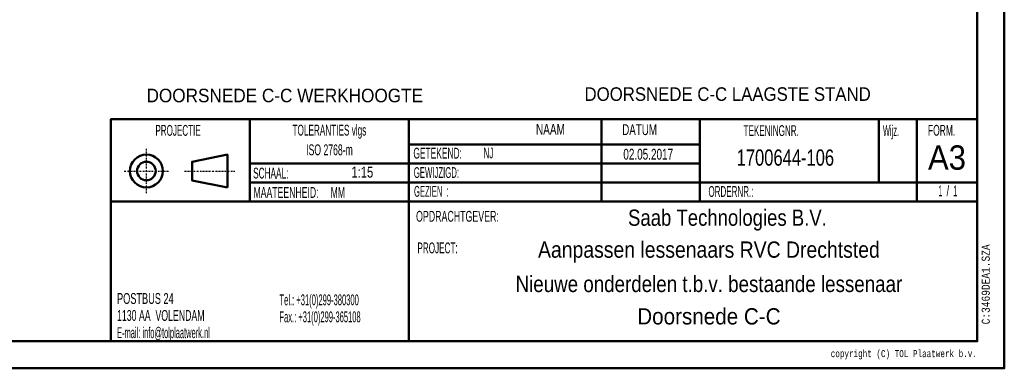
# Model space of a CAD drawing. Extents: x -10367 to -4247, y -676 to 3599.
# Tile 10 of 18: x -6974 to -4247, y -676 to 289. Entities that reach past the tile are written whole.
import ezdxf
from ezdxf.enums import TextEntityAlignment as Align

# ---------------------------------------------------------------- set-up
doc = ezdxf.new("R2010")
doc.units = 0
doc.header["$MEASUREMENT"] = 0
doc.linetypes.add('DASHDOT', pattern=[8.5, 4, -2, 0.5, -2])
doc.layers.add('LE_ALL', color=7, linetype='CONTINUOUS', lineweight=50)
doc.layers.add('LE_MIDDLE', color=7, linetype='CONTINUOUS')
doc.layers.add('TXT_ALL', color=7, linetype='CONTINUOUS')
doc.styles.add('MONOTXT', font='monotxt.shx')

msp = doc.modelspace()

# ---------------------------------------------------------------- linework, layer by layer
at = {"layer": 'LE_ALL', "color": 10}
for p, q in [((-6336.5, 13.9), (-6336.5, -214.5)), ((-5895.9, 13.9), (-5895.9, -601.1)), ((-5362.8, 13.9), (-5362.8, -214.5)), ((-5089.8, 13.9), (-5089.8, -214.5)), ((-4594.3, 13.9), (-4594.3, -162)), ((-4489.3, 13.9), (-4489.3, -214.5)), ((-4321.6, -214.5), (-6721.6, -214.5))]:
    msp.add_line(p, q, dxfattribs=at)
at = {"layer": 'LE_ALL', "color": 1}
for p, q in [((-5089.8, -57), (-5895.9, -57)), ((-5089.8, -162), (-6336.5, -162))]:
    msp.add_line(p, q, dxfattribs=at)
at = {"layer": 'LE_ALL', "color": 10}
for points in [[(-10366.6, -676.1), (-4246.6, -676.1), (-4246.6, 3598.9), (-10366.6, 3598.9), (-10366.6, -676.1)], [(-10291.6, -601.1), (-4321.6, -601.1), (-4321.6, 3523.9), (-10291.6, 3523.9), (-10291.6, -601.1)], [(-4321.6, 13.9), (-6721.6, 13.9), (-6721.6, -601.1)], [(-6398.8, -175.6), (-6496.8, -155.9), (-6496.8, -104.4), (-6398.8, -84.7), (-6398.8, -175.6)], [(-4321.6, -162), (-5089.8, -162)]]:
    msp.add_lwpolyline(points, dxfattribs=at)
at = {"layer": 'LE_ALL', "color": 1}
msp.add_lwpolyline([(-5089.8, -109.5), (-5895.9, -109.5), (-6336.5, -109.5)], dxfattribs=at)
at = {"layer": 'LE_ALL', "color": 10}
for radius in [45.5, 25.7]:
    msp.add_circle((-6623.2, -130.1), radius, dxfattribs=at)
at = {"layer": 'LE_MIDDLE', "color": 1, "linetype": 'DASHDOT'}
for p, q in [((-6623.2, -191.5), (-6623.2, -68.8)), ((-6684.5, -130.1), (-6561.8, -130.1)), ((-6517.2, -130.1), (-6378.1, -130.1))]:
    msp.add_line(p, q, dxfattribs=at)

# ---------------------------------------------------------------- texts
at = {"layer": 'TXT_ALL', "color": 4}
for s, width, p in [('DOORSNEDE C-C WERKHOOGTE', 0.948, (-6622.8, 60.2)), ('DOORSNEDE C-C LAAGSTE STAND', 0.927, (-5409.5, 64.1))]:
    msp.add_text(s, height=37.5, dxfattribs=dict(at, width=width)).set_placement(p)
at = {"layer": 'TXT_ALL', "color": 6}
for s, width, p in [('TOLERANTIES vlgs', 0.566, (-6116.2, -31.9)), ('PROJECTIE', 0.557, (-6535.5, -32.6)), ('ISO 2768-m', 0.597, (-6116, -86.4))]:
    msp.add_text(s, height=30, dxfattribs=dict(at, width=width)).set_placement(p, align=Align.CENTER)
for s, width, p in [('NAAM', 0.691, (-5543.9, -29.6)), ('DATUM', 0.675, (-5305, -30.6)), ('TEKENINGNR.', 0.558, (-4968.7, -33.2)), ('Wijz.', 0.5, (-4582.8, -33.2)), ('FORM.', 0.584, (-4458, -32.3)), ('GETEKEND:', 0.58, (-5883.6, -95.7)), ('SCHAAL:', 0.569, (-6327.5, -150.8)), ('GEWIJZIGD:', 0.536, (-5882.5, -149.3)), ('MAATEENHEID:     MM', 0.599, (-6326.5, -204.3)), ('GEZIEN  :', 0.526, (-5881.8, -201.3)), ('ORDERNR.:', 0.554, (-5066.2, -201.7)), ('OPDRACHTGEVER:', 0.609, (-5876.2, -270.4)), ('PROJECT:', 0.562, (-5872.4, -357.9))]:
    msp.add_text(s, height=30, dxfattribs=dict(at, width=width)).set_placement(p)
at = {"layer": 'TXT_ALL', "color": 5}
for s, width, p in [('NJ', 0.566, (-5689.6, -95)), ('1:15', 0.777, (-6055.4, -148.2)), ('1', 0.449, (-4388, -200))]:
    msp.add_text(s, height=30, dxfattribs=dict(at, width=width)).set_placement(p)
for s, height, width, p in [('02.05.2017', 30, 0.687, (-5233, -98.6)), ('1700644-106', 45, 0.761, (-4853.1, -115.3)), ('/', 30, 0.654, (-4403, -200)), ('Saab Technologies B.V.', 45, 0.853, (-5013.6, -281.7)), ('Aanpassen lessenaars RVC Drechtsted', 45, 0.893, (-5064.9, -370.1)), ('Nieuwe onderdelen t.b.v. bestaande lessenaar', 45, 0.863, (-5064.9, -465.1)), ('Doorsnede C-C', 45, 0.95, (-5064.9, -554.8))]:
    msp.add_text(s, height=height, dxfattribs=dict(at, width=width)).set_placement(p, align=Align.CENTER)
at = {"layer": 'TXT_ALL', "color": 5, "width": 0.953}
msp.add_text('A3', height=67.5, dxfattribs=at).set_placement((-4405.4, -59), align=Align.TOP_CENTER)
at = {"layer": 'TXT_ALL', "color": 5, "width": 0.449}
msp.add_text('1', height=30, dxfattribs=at).set_placement((-4418, -200), align=Align.RIGHT)
at = {"layer": 'TXT_ALL', "color": 1, "style": 'MONOTXT', "width": 0.812}
msp.add_text('C:3469DEA1.SZA', height=22.5, rotation=90.0002, dxfattribs=at).set_placement((-4286.8, -554.5))
at = {"layer": 'TXT_ALL', "color": 6}
for s, width, p in [('POSTBUS 24', 0.634, (-6704.5, -482.9)), ('Tel.: +31(0)299-380300', 0.523, (-6254.5, -486.7)), ('1130 AA  VOLENDAM', 0.604, (-6704.5, -529.8)), ('Fax.: +31(0)299-365108', 0.521, (-6254.5, -533.7)), ('E-mail: info@tolplaatwerk.nl', 0.5, (-6704.5, -577.6))]:
    msp.add_text(s, height=30, dxfattribs=dict(at, width=width)).set_placement(p, align=Align.MIDDLE_LEFT)
at = {"layer": 'TXT_ALL', "color": 6, "style": 'MONOTXT', "width": 0.75}
msp.add_text('copyright (C) TOL Plaatwerk b.v.', height=19.5, dxfattribs=at).set_placement((-4322.4, -625.7), align=Align.TOP_RIGHT)

doc.saveas('drawing.dxf')
